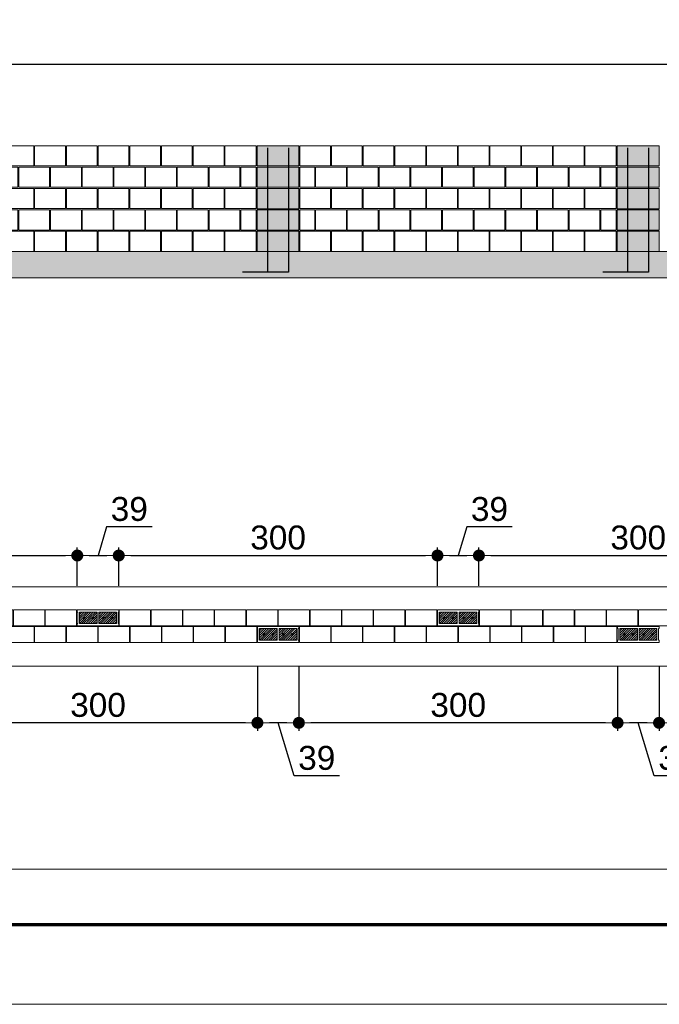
# Model space of a CAD drawing. Header units: millimetres. Extents: x 83 to 471, y -739 to 93.
# Tile 3 of 185: x 120 to 128, y -734 to -721. Entities that reach past the tile are written whole.
import ezdxf
from ezdxf.enums import TextEntityAlignment as Align

# ---------------------------------------------------------------- set-up
doc = ezdxf.new("R2010")
doc.units = ezdxf.units.MM
for name, color, linetype, lineweight in [('.', 7, 'Continuous', 5), ('__MAGNUS.Cota', 30, 'Continuous', 9), ('__MAGNUS.Margem', 7, 'Continuous', 70), ('__MAGNUS.Selo', 7, 'Continuous', 30), ('ALVEOLOS', 7, 'Continuous', 9), ('COTAS', 250, 'Continuous', 5), ('MEIA_PECA', 7, 'Continuous', 0), ('PECA_COMPLETA', 7, 'Continuous', 0), ('PECA_DE_PREENCHIMENTO', 7, 'Continuous', 0), ('PREEN_ALVEOLOS', 7, 'Continuous', 9), ('ROTULOS_VERTICAIS', 7, 'Continuous', 9), ('VIG_FACES', 186, 'Continuous', 9)]:
    doc.layers.add(name, color=color, linetype=linetype, lineweight=lineweight)
doc.styles.add('Arial', font='arial.ttf')
doc.styles.add('Arial Narrow', font='ARIALN.TTF')
doc.dimstyles.new('Copy of UM_75.000000', dxfattribs={"dimtxt": 0.3, "dimasz": 0.15, "dimexe": 0.1, "dimexo": 0.3, "dimgap": 0.07, "dimtad": 1, "dimdec": 0, "dimlfac": 75, "dimzin": 0, "dimdsep": 46, "dimtxsty": 'Arial', "dimblk": 'DOT', "dimcen": 0.09, "dimdle": 0.1, "dimclrd": 30, "dimclre": 30, "dimclrt": 7, "dimadec": 1, "dimazin": 2, "dimtfac": 1, "dimtdec": 0, "dimtofl": 0, "dimtmove": 0, "dimatfit": 3, "dimldrblk": 'DOT', "dimfxl": 1, "dimtolj": 1, "dimarcsym": 0})

# ---------------------------------------------------------------- blocks, each defined once
blk = doc.blocks.new('*U1867')
at = {"layer": '__MAGNUS.Margem', "linetype": 'Continuous'}
blk.add_line((-980.92, -2.28), (173.08, -2.28), dxfattribs=at)
at = {"layer": '__MAGNUS.Margem', "lineweight": 9}
blk.add_line((-1005.92, -12.28), (183.08, -12.28), dxfattribs=at)
at = {"layer": '__MAGNUS.Selo', "style": 'Arial Narrow', "width": 1}
for tag, height, p in [('PROPRIETÁRIO', 3.4, (17.21, 48.91)), ('EDIFICAÇÃORESIDENCIAL', 3.4, (17.21, 40.61)), ('ESTRUTURAL', 3.4, (17.8, 20.69)), ('ANTEPROJETO', 2.43, (111.69, 13.5)), ('ARQ01/01', 5.5, (139.44, 9.5)), ('INDICADA', 2.43, (111.53, 8))]:
    blk.add_attdef(tag, text='', height=height, dxfattribs=at).set_placement(p, align=Align.MIDDLE_LEFT)
at = {"layer": '__MAGNUS.Selo', "lineweight": 30, "flags": 104}
for tag, p in [('ENDEREÇODAOBRA', (17.21, 33.54)), ('ENDEREÇODAOBRA', (17.21, 27.87)), ('TÍTULO', (17.21, 10.8))]:
    blk.add_attdef(tag, text='', height=3.4, dxfattribs=at).set_placement(p, align=Align.MIDDLE_LEFT)
blk = doc.blocks.new('blocoss50')
at = {"layer": 'MEIA_PECA'}
for points in [[(-0.467, -0.268), (-0.467, -0.521), (-0.274, -0.521), (-0.274, -0.268), (-0.467, -0.268)], [(-0.467, -0.804), (-0.467, -1.057), (-0.274, -1.057), (-0.274, -0.804), (-0.467, -0.804)]]:
    blk.add_lwpolyline(points, close=True, dxfattribs=at)
at = {"layer": 'PECA_COMPLETA'}
for points in [[(-4.243, 0), (-4.243, -0.253), (-3.857, -0.253), (-3.857, 0), (-4.243, 0)], [(-3.846, 0), (-3.846, -0.253), (-3.459, -0.253), (-3.459, 0), (-3.846, 0)], [(-3.448, 0), (-3.448, -0.253), (-3.062, -0.253), (-3.062, 0), (-3.448, 0)], [(-3.051, 0), (-3.051, -0.253), (-2.664, -0.253), (-2.664, 0), (-3.051, 0)], [(-2.653, 0), (-2.653, -0.253), (-2.266, -0.253), (-2.266, 0), (-2.653, 0)], [(-2.256, 0), (-2.256, -0.253), (-1.869, -0.253), (-1.869, 0), (-2.256, 0)], [(-1.858, 0), (-1.858, -0.253), (-1.471, -0.253), (-1.471, 0), (-1.858, 0)], [(-1.461, 0), (-1.461, -0.253), (-1.074, -0.253), (-1.074, 0), (-1.461, 0)], [(-1.063, 0), (-1.063, -0.253), (-0.676, -0.253), (-0.676, 0), (-1.063, 0)], [(-0.666, 0), (-0.666, -0.253), (-0.274, -0.253), (-0.274, 0), (-0.666, 0)], [(-4.243, -0.268), (-4.243, -0.521), (-4.055, -0.521), (-4.055, -0.268)], [(-4.044, -0.268), (-4.044, -0.521), (-3.658, -0.521), (-3.658, -0.268), (-4.044, -0.268)], [(-3.647, -0.268), (-3.647, -0.521), (-3.26, -0.521), (-3.26, -0.268), (-3.647, -0.268)], [(-3.249, -0.268), (-3.249, -0.521), (-2.863, -0.521), (-2.863, -0.268), (-3.249, -0.268)], [(-2.852, -0.268), (-2.852, -0.521), (-2.465, -0.521), (-2.465, -0.268), (-2.852, -0.268)], [(-2.454, -0.268), (-2.454, -0.521), (-2.068, -0.521), (-2.068, -0.268), (-2.454, -0.268)], [(-2.057, -0.268), (-2.057, -0.521), (-1.67, -0.521), (-1.67, -0.268), (-2.057, -0.268)], [(-1.659, -0.268), (-1.659, -0.521), (-1.273, -0.521), (-1.273, -0.268), (-1.659, -0.268)], [(-1.262, -0.268), (-1.262, -0.521), (-0.875, -0.521), (-0.875, -0.268), (-1.262, -0.268)], [(-0.864, -0.268), (-0.864, -0.521), (-0.478, -0.521), (-0.478, -0.268), (-0.864, -0.268)], [(-4.243, -0.536), (-4.243, -0.789), (-3.857, -0.789), (-3.857, -0.536), (-4.243, -0.536)], [(-3.846, -0.536), (-3.846, -0.789), (-3.459, -0.789), (-3.459, -0.536), (-3.846, -0.536)], [(-3.448, -0.536), (-3.448, -0.789), (-3.062, -0.789), (-3.062, -0.536), (-3.448, -0.536)], [(-3.051, -0.536), (-3.051, -0.789), (-2.664, -0.789), (-2.664, -0.536), (-3.051, -0.536)], [(-2.653, -0.536), (-2.653, -0.789), (-2.266, -0.789), (-2.266, -0.536), (-2.653, -0.536)], [(-2.256, -0.536), (-2.256, -0.789), (-1.869, -0.789), (-1.869, -0.536), (-2.256, -0.536)], [(-1.858, -0.536), (-1.858, -0.789), (-1.471, -0.789), (-1.471, -0.536), (-1.858, -0.536)], [(-1.461, -0.536), (-1.461, -0.789), (-1.074, -0.789), (-1.074, -0.536), (-1.461, -0.536)], [(-1.063, -0.536), (-1.063, -0.789), (-0.676, -0.789), (-0.676, -0.536), (-1.063, -0.536)], [(-0.666, -0.536), (-0.666, -0.789), (-0.274, -0.789), (-0.274, -0.536), (-0.666, -0.536)], [(-4.243, -0.804), (-4.243, -1.057), (-4.055, -1.057), (-4.055, -0.804)], [(-4.044, -0.804), (-4.044, -1.057), (-3.658, -1.057), (-3.658, -0.804), (-4.044, -0.804)], [(-3.647, -0.804), (-3.647, -1.057), (-3.26, -1.057), (-3.26, -0.804), (-3.647, -0.804)], [(-3.249, -0.804), (-3.249, -1.057), (-2.863, -1.057), (-2.863, -0.804), (-3.249, -0.804)], [(-2.852, -0.804), (-2.852, -1.057), (-2.465, -1.057), (-2.465, -0.804), (-2.852, -0.804)], [(-2.454, -0.804), (-2.454, -1.057), (-2.068, -1.057), (-2.068, -0.804), (-2.454, -0.804)], [(-2.057, -0.804), (-2.057, -1.057), (-1.67, -1.057), (-1.67, -0.804), (-2.057, -0.804)], [(-1.659, -0.804), (-1.659, -1.057), (-1.273, -1.057), (-1.273, -0.804), (-1.659, -0.804)], [(-1.262, -0.804), (-1.262, -1.057), (-0.875, -1.057), (-0.875, -0.804), (-1.262, -0.804)], [(-0.864, -0.804), (-0.864, -1.057), (-0.478, -1.057), (-0.478, -0.804), (-0.864, -0.804)], [(-4.243, -1.072), (-4.243, -1.325), (-3.857, -1.325), (-3.857, -1.072), (-4.243, -1.072)], [(-3.846, -1.072), (-3.846, -1.325), (-3.459, -1.325), (-3.459, -1.072), (-3.846, -1.072)], [(-3.448, -1.072), (-3.448, -1.325), (-3.062, -1.325), (-3.062, -1.072), (-3.448, -1.072)], [(-3.051, -1.072), (-3.051, -1.325), (-2.664, -1.325), (-2.664, -1.072), (-3.051, -1.072)], [(-2.653, -1.072), (-2.653, -1.325), (-2.266, -1.325), (-2.266, -1.072), (-2.653, -1.072)], [(-2.256, -1.072), (-2.256, -1.325), (-1.869, -1.325), (-1.869, -1.072), (-2.256, -1.072)], [(-1.858, -1.072), (-1.858, -1.325), (-1.471, -1.325), (-1.471, -1.072), (-1.858, -1.072)], [(-1.461, -1.072), (-1.461, -1.325), (-1.074, -1.325), (-1.074, -1.072), (-1.461, -1.072)], [(-1.063, -1.072), (-1.063, -1.325), (-0.676, -1.325), (-0.676, -1.072), (-1.063, -1.072)], [(-0.666, -1.072), (-0.666, -1.325), (-0.274, -1.325), (-0.274, -1.072), (-0.666, -1.072)]]:
    blk.add_lwpolyline(points, close=True, dxfattribs=at)
blk = doc.blocks.new('prumada')
at = {"layer": '.'}
h = blk.add_hatch(dxfattribs=at)
h.set_pattern_fill('ANSI31', color=256)
h.paths.add_polyline_path([(-0.525, 0.789), (-0.525, 0.536), (0, 0.536), (0, 0.789), (-0.525, 0.789), (-0.525, 0.789)])
h.paths.add_polyline_path([(-0.525, 1.057), (-0.525, 0.804), (0, 0.804), (0, 1.057), (-0.525, 1.057), (-0.525, 1.057)])
h.paths.add_polyline_path([(-0.525, 0.521), (-0.525, 0.268), (0, 0.268), (0, 0.521), (-0.525, 0.521), (-0.525, 0.521)])
h.paths.add_polyline_path([(-0.525, 0.253), (-0.525, 0), (0, 0), (0, 0.253), (-0.525, 0.253), (-0.525, 0.253)])
h.paths.add_polyline_path([(-0.525, 1.325), (-0.525, 1.072), (0, 1.072), (0, 1.325), (-0.525, 1.325), (-0.525, 1.325)])
h = blk.add_hatch(color=254, dxfattribs=at)
h.dxf.hatch_style = 1
h.paths.add_polyline_path([(-0.525, 0.789), (-0.525, 0.536), (0, 0.536), (0, 0.789), (-0.525, 0.789), (-0.525, 0.789)])
h.paths.add_polyline_path([(-0.525, 1.057), (-0.525, 0.804), (0, 0.804), (0, 1.057), (-0.525, 1.057), (-0.525, 1.057)])
h.paths.add_polyline_path([(-0.525, 0.521), (-0.525, 0.268), (0, 0.268), (0, 0.521), (-0.525, 0.521), (-0.525, 0.521)])
h.paths.add_polyline_path([(-0.525, 0.253), (-0.525, 0), (0, 0), (0, 0.253), (-0.525, 0.253), (-0.525, 0.253)])
h.paths.add_polyline_path([(-0.525, 1.325), (-0.525, 1.072), (0, 1.072), (0, 1.325), (-0.525, 1.325), (-0.525, 1.325)])
for points in [[(-0.394, 1.3), (-0.394, -0.26), (-0.705, -0.26)], [(-0.131, 1.3), (-0.131, -0.26), (-0.442, -0.26)]]:
    blk.add_lwpolyline(points)
at = {"layer": 'PECA_COMPLETA'}
for points in [[(-0.525, 1.325), (-0.525, 1.072), (0, 1.072), (0, 1.325), (-0.525, 1.325)], [(-0.525, 1.057), (-0.525, 0.804), (0, 0.804), (0, 1.057), (-0.525, 1.057)], [(-0.525, 0.789), (-0.525, 0.536), (0, 0.536), (0, 0.789), (-0.525, 0.789)], [(-0.525, 0.521), (-0.525, 0.268), (0, 0.268), (0, 0.521), (-0.525, 0.521)], [(-0.525, 0.253), (-0.525, 0), (0, 0), (0, 0.253), (-0.525, 0.253)]]:
    blk.add_lwpolyline(points, close=True, dxfattribs=at)
blk = doc.blocks.new('bloco 8 furos')
at = {"layer": 'PECA_COMPLETA'}
blk.add_lwpolyline([(0, 0.1), (0.392, 0.1), (0.392, -0.1), (0, -0.1)], close=True, dxfattribs=at)
blk = doc.blocks.new('*U4032')
blk.add_blockref('bloco 8 furos', (-0.196, 0))
blk = doc.blocks.new('*U4031')
at = {"color": 0, "linetype": 'ByBlock', "lineweight": -2, "transparency": 16777216}
for p in [(-3.589, 0), (-3.19, 0), (-2.792, 0), (-2.393, 0), (-1.994, 0), (-1.595, 0), (-1.196, 0), (-0.798, 0), (-0.399, 0), (0, 0)]:
    blk.add_blockref('*U4032', p, dxfattribs=at)
blk = doc.blocks.new('ghghghhfghfgh')
at = {"layer": 'ROTULOS_VERTICAIS'}
h = blk.add_hatch(color=256, dxfattribs=at)
edge = h.paths.add_edge_path(flags=0)
edge.add_arc((-0.438, -0.1), 0.0133, 0, 360)
h = blk.add_hatch(color=256, dxfattribs=at)
edge = h.paths.add_edge_path(flags=0)
edge.add_arc((-0.326, -0.1), 0.0133, 0, 360)
h = blk.add_hatch(color=256, dxfattribs=at)
edge = h.paths.add_edge_path(flags=0)
edge.add_arc((-0.194, -0.1), 0.0133, 0, 360)
h = blk.add_hatch(color=256, dxfattribs=at)
edge = h.paths.add_edge_path(flags=0)
edge.add_arc((-0.082, -0.1), 0.0133, 0, 360)
at = {"layer": 'ALVEOLOS'}
for p, q in [((-0.52, 0), (0, 0)), ((0, -0.2), (-0.52, -0.2))]:
    blk.add_line(p, q, dxfattribs=at)
for points in [[(-0.52, 0), (-0.52, -0.027), (-0.513, -0.027), (-0.513, -0.173)], [(0, 0), (0, -0.027), (-0.007, -0.027), (-0.007, -0.173)], [(-0.52, -0.2), (-0.52, -0.173), (-0.513, -0.173)], [(0, -0.2), (0, -0.173), (-0.007, -0.173)]]:
    blk.add_lwpolyline(points, dxfattribs=at)
for points in [[(-0.493, -0.173), (-0.271, -0.173), (-0.271, -0.027), (-0.493, -0.027)], [(-0.249, -0.173), (-0.027, -0.173), (-0.027, -0.027), (-0.249, -0.027)]]:
    blk.add_lwpolyline(points, close=True, dxfattribs=at)
at = {"layer": 'PREEN_ALVEOLOS'}
for p, q in [((-0.493, -0.142), (-0.378, -0.027)), ((-0.493, -0.086), (-0.434, -0.027)), ((-0.493, -0.029), (-0.491, -0.027)), ((-0.493, -0.057), (-0.463, -0.027)), ((-0.493, -0.114), (-0.406, -0.027)), ((-0.493, -0.171), (-0.349, -0.027)), ((-0.468, -0.173), (-0.321, -0.027)), ((-0.44, -0.173), (-0.293, -0.027)), ((-0.411, -0.173), (-0.271, -0.033)), ((-0.383, -0.173), (-0.271, -0.061)), ((-0.355, -0.173), (-0.271, -0.089)), ((-0.326, -0.173), (-0.271, -0.118)), ((-0.249, -0.142), (-0.134, -0.027)), ((-0.249, -0.086), (-0.19, -0.027)), ((-0.249, -0.029), (-0.247, -0.027)), ((-0.249, -0.057), (-0.219, -0.027)), ((-0.249, -0.114), (-0.162, -0.027)), ((-0.249, -0.171), (-0.105, -0.027)), ((-0.224, -0.173), (-0.077, -0.027)), ((-0.196, -0.173), (-0.049, -0.027)), ((-0.167, -0.173), (-0.027, -0.033)), ((-0.139, -0.173), (-0.027, -0.061)), ((-0.111, -0.173), (-0.027, -0.089)), ((-0.082, -0.173), (-0.027, -0.118)), ((-0.298, -0.173), (-0.271, -0.146)), ((-0.054, -0.173), (-0.027, -0.146))]:
    blk.add_line(p, q, dxfattribs=at)
at = {"layer": 'ROTULOS_VERTICAIS'}
for centre in [(-0.438, -0.1), (-0.326, -0.1), (-0.194, -0.1), (-0.082, -0.1)]:
    blk.add_circle(centre, 0.0133, dxfattribs=at)
blk = doc.blocks.new('*U4034')
blk.add_blockref('bloco 8 furos', (-0.196, 0))
blk = doc.blocks.new('*U4033')
at = {"color": 0, "linetype": 'ByBlock', "lineweight": -2, "transparency": 16777216}
for p in [(-3.589, 0), (-3.19, 0), (-2.792, 0), (-2.393, 0), (-1.994, 0), (-1.595, 0), (-1.196, 0), (-0.798, 0), (-0.399, 0), (0, 0)]:
    blk.add_blockref('*U4034', p, dxfattribs=at)
blk = doc.blocks.new('*U4036')
blk.add_blockref('bloco 8 furos', (-0.196, 0))
blk = doc.blocks.new('*U4035')
at = {"color": 0, "linetype": 'ByBlock', "lineweight": -2, "transparency": 16777216}
for p in [(-3.589, 0), (-3.19, 0), (-2.792, 0), (-2.393, 0), (-1.994, 0), (-1.595, 0), (-1.196, 0), (-0.798, 0), (-0.399, 0), (0, 0)]:
    blk.add_blockref('*U4036', p, dxfattribs=at)
blk = doc.blocks.new('_DOT')
at = {"layer": '__MAGNUS.Cota', "linetype": 'ByBlock'}
blk.add_line((-0.5, 0), (-1, 0), dxfattribs=at)
at = {"layer": '__MAGNUS.Cota', "linetype": 'ByBlock', "const_width": 0.5}
blk.add_lwpolyline([(-0.25, 0, 1), (0.25, 0, 1)], format="xyb", close=True, dxfattribs=at)
blk = doc.blocks.new('*D4063')
at = {"layer": 'COTAS', "color": 30, "lineweight": -2}
for p, q in [((127.704, -729.504), (127.704, -730.314)), ((131.701, -729.504), (131.701, -730.314)), ((131.551, -730.214), (127.854, -730.214))]:
    blk.add_line(p, q, dxfattribs=at)
at = {"layer": 'Defpoints', "color": 0}
for p in [(127.704, -729.204), (131.701, -729.204), (127.704, -730.214)]:
    blk.add_point(p, dxfattribs=at)
at = {"layer": 'COTAS', "color": 30, "linetype": 'ByBlock', "lineweight": -2, "xscale": 0.15, "yscale": 0.15, "zscale": 0.15, "rotation": 180}
blk.add_blockref('_DOT', (127.704, -730.214), dxfattribs=at)
at = {"layer": 'COTAS', "color": 30, "linetype": 'ByBlock', "lineweight": -2, "xscale": 0.15, "yscale": 0.15, "zscale": 0.15}
blk.add_blockref('_DOT', (131.701, -730.214), dxfattribs=at)
at = {"layer": 'COTAS', "color": 7, "insert": (129.702, -729.991), "char_height": 0.3, "attachment_point": 5, "style": 'Arial'}
blk.add_mtext('\\A1;300', dxfattribs=at)
blk = doc.blocks.new('*D4064')
at = {"layer": 'COTAS', "color": 30, "lineweight": -2}
for p, q in [((127.184, -729.504), (127.184, -730.314)), ((127.704, -729.504), (127.704, -730.314)), ((127.554, -730.214), (127.334, -730.214)), ((127.643, -730.879), (127.444, -730.214)), ((128.213, -730.879), (127.643, -730.879))]:
    blk.add_line(p, q, dxfattribs=at)
at = {"layer": 'Defpoints', "color": 0}
for p in [(127.184, -729.204), (127.704, -729.204), (127.184, -730.214)]:
    blk.add_point(p, dxfattribs=at)
at = {"layer": 'COTAS', "color": 30, "linetype": 'ByBlock', "lineweight": -2, "xscale": 0.15, "yscale": 0.15, "zscale": 0.15, "rotation": 180}
blk.add_blockref('_DOT', (127.184, -730.214), dxfattribs=at)
at = {"layer": 'COTAS', "color": 30, "linetype": 'ByBlock', "lineweight": -2, "xscale": 0.15, "yscale": 0.15, "zscale": 0.15}
blk.add_blockref('_DOT', (127.704, -730.214), dxfattribs=at)
at = {"layer": 'COTAS', "color": 7, "insert": (127.928, -730.656), "char_height": 0.3, "attachment_point": 5, "style": 'Arial'}
blk.add_mtext('\\A1;39', dxfattribs=at)
blk = doc.blocks.new('*D4065')
at = {"layer": 'COTAS', "color": 30, "lineweight": -2}
for p, q in [((123.187, -729.504), (123.187, -730.314)), ((127.184, -729.504), (127.184, -730.314)), ((127.034, -730.214), (123.337, -730.214))]:
    blk.add_line(p, q, dxfattribs=at)
at = {"layer": 'Defpoints', "color": 0}
for p in [(123.187, -729.204), (127.184, -729.204), (123.187, -730.214)]:
    blk.add_point(p, dxfattribs=at)
at = {"layer": 'COTAS', "color": 30, "linetype": 'ByBlock', "lineweight": -2, "xscale": 0.15, "yscale": 0.15, "zscale": 0.15, "rotation": 180}
blk.add_blockref('_DOT', (123.187, -730.214), dxfattribs=at)
at = {"layer": 'COTAS', "color": 30, "linetype": 'ByBlock', "lineweight": -2, "xscale": 0.15, "yscale": 0.15, "zscale": 0.15}
blk.add_blockref('_DOT', (127.184, -730.214), dxfattribs=at)
at = {"layer": 'COTAS', "color": 7, "insert": (125.185, -729.991), "char_height": 0.3, "attachment_point": 5, "style": 'Arial'}
blk.add_mtext('\\A1;300', dxfattribs=at)
blk = doc.blocks.new('*D4066')
at = {"layer": 'COTAS', "color": 30, "lineweight": -2}
for p, q in [((122.667, -729.504), (122.667, -730.314)), ((123.187, -729.504), (123.187, -730.314)), ((123.037, -730.214), (122.817, -730.214)), ((123.126, -730.879), (122.927, -730.214)), ((123.696, -730.879), (123.126, -730.879))]:
    blk.add_line(p, q, dxfattribs=at)
at = {"layer": 'Defpoints', "color": 0}
for p in [(122.667, -729.204), (123.187, -729.204), (122.667, -730.214)]:
    blk.add_point(p, dxfattribs=at)
at = {"layer": 'COTAS', "color": 30, "linetype": 'ByBlock', "lineweight": -2, "xscale": 0.15, "yscale": 0.15, "zscale": 0.15, "rotation": 180}
blk.add_blockref('_DOT', (122.667, -730.214), dxfattribs=at)
at = {"layer": 'COTAS', "color": 30, "linetype": 'ByBlock', "lineweight": -2, "xscale": 0.15, "yscale": 0.15, "zscale": 0.15}
blk.add_blockref('_DOT', (123.187, -730.214), dxfattribs=at)
at = {"layer": 'COTAS', "color": 7, "insert": (123.411, -730.656), "char_height": 0.3, "attachment_point": 5, "style": 'Arial'}
blk.add_mtext('\\A1;39', dxfattribs=at)
blk = doc.blocks.new('*D4067')
at = {"layer": 'COTAS', "color": 30, "lineweight": -2}
for p, q in [((118.67, -729.504), (118.67, -730.314)), ((122.667, -729.504), (122.667, -730.314)), ((122.517, -730.214), (118.82, -730.214))]:
    blk.add_line(p, q, dxfattribs=at)
at = {"layer": 'Defpoints', "color": 0}
for p in [(118.67, -729.204), (122.667, -729.204), (118.67, -730.214)]:
    blk.add_point(p, dxfattribs=at)
at = {"layer": 'COTAS', "color": 30, "linetype": 'ByBlock', "lineweight": -2, "xscale": 0.15, "yscale": 0.15, "zscale": 0.15, "rotation": 180}
blk.add_blockref('_DOT', (118.67, -730.214), dxfattribs=at)
at = {"layer": 'COTAS', "color": 30, "linetype": 'ByBlock', "lineweight": -2, "xscale": 0.15, "yscale": 0.15, "zscale": 0.15}
blk.add_blockref('_DOT', (122.667, -730.214), dxfattribs=at)
at = {"layer": 'COTAS', "color": 7, "insert": (120.668, -729.991), "char_height": 0.3, "attachment_point": 5, "style": 'Arial'}
blk.add_mtext('\\A1;300', dxfattribs=at)
blk = doc.blocks.new('*D4077')
at = {"layer": 'COTAS', "color": 30, "lineweight": -2}
for p, q in [((116.411, -728.496), (116.411, -728.014)), ((120.408, -728.496), (120.408, -728.014)), ((116.561, -728.114), (120.258, -728.114))]:
    blk.add_line(p, q, dxfattribs=at)
at = {"layer": 'Defpoints', "color": 0}
for p in [(120.408, -728.114), (116.411, -728.796), (120.408, -728.796)]:
    blk.add_point(p, dxfattribs=at)
at = {"layer": 'COTAS', "color": 30, "linetype": 'ByBlock', "lineweight": -2, "xscale": 0.15, "yscale": 0.15, "zscale": 0.15, "rotation": 180}
blk.add_blockref('_DOT', (116.411, -728.114), dxfattribs=at)
at = {"layer": 'COTAS', "color": 30, "linetype": 'ByBlock', "lineweight": -2, "xscale": 0.15, "yscale": 0.15, "zscale": 0.15}
blk.add_blockref('_DOT', (120.408, -728.114), dxfattribs=at)
at = {"layer": 'COTAS', "color": 7, "insert": (118.409, -727.89), "char_height": 0.3, "attachment_point": 5, "style": 'Arial'}
blk.add_mtext('\\A1;300', dxfattribs=at)
blk = doc.blocks.new('*D4079')
at = {"layer": 'COTAS', "color": 30, "lineweight": -2}
for p, q in [((120.775, -727.755), (120.668, -728.114)), ((121.345, -727.755), (120.775, -727.755)), ((120.408, -728.496), (120.408, -728.014)), ((120.928, -728.496), (120.928, -728.014)), ((120.558, -728.114), (120.778, -728.114))]:
    blk.add_line(p, q, dxfattribs=at)
at = {"layer": 'Defpoints', "color": 0}
for p in [(120.928, -728.114), (120.408, -728.796), (120.928, -728.796)]:
    blk.add_point(p, dxfattribs=at)
at = {"layer": 'COTAS', "color": 30, "linetype": 'ByBlock', "lineweight": -2, "xscale": 0.15, "yscale": 0.15, "zscale": 0.15, "rotation": 180}
blk.add_blockref('_DOT', (120.408, -728.114), dxfattribs=at)
at = {"layer": 'COTAS', "color": 30, "linetype": 'ByBlock', "lineweight": -2, "xscale": 0.15, "yscale": 0.15, "zscale": 0.15}
blk.add_blockref('_DOT', (120.928, -728.114), dxfattribs=at)
at = {"layer": 'COTAS', "color": 7, "insert": (121.06, -727.532), "char_height": 0.3, "attachment_point": 5, "style": 'Arial'}
blk.add_mtext('\\A1;39', dxfattribs=at)
blk = doc.blocks.new('*D4080')
at = {"layer": 'COTAS', "color": 30, "lineweight": -2}
for p, q in [((120.928, -728.496), (120.928, -728.014)), ((124.925, -728.496), (124.925, -728.014)), ((121.078, -728.114), (124.775, -728.114))]:
    blk.add_line(p, q, dxfattribs=at)
at = {"layer": 'Defpoints', "color": 0}
for p in [(124.925, -728.114), (120.928, -728.796), (124.925, -728.796)]:
    blk.add_point(p, dxfattribs=at)
at = {"layer": 'COTAS', "color": 30, "linetype": 'ByBlock', "lineweight": -2, "xscale": 0.15, "yscale": 0.15, "zscale": 0.15, "rotation": 180}
blk.add_blockref('_DOT', (120.928, -728.114), dxfattribs=at)
at = {"layer": 'COTAS', "color": 30, "linetype": 'ByBlock', "lineweight": -2, "xscale": 0.15, "yscale": 0.15, "zscale": 0.15}
blk.add_blockref('_DOT', (124.925, -728.114), dxfattribs=at)
at = {"layer": 'COTAS', "color": 7, "insert": (122.926, -727.89), "char_height": 0.3, "attachment_point": 5, "style": 'Arial'}
blk.add_mtext('\\A1;300', dxfattribs=at)
blk = doc.blocks.new('*D4081')
at = {"layer": 'COTAS', "color": 30, "lineweight": -2}
for p, q in [((125.292, -727.755), (125.185, -728.114)), ((125.862, -727.755), (125.292, -727.755)), ((124.925, -728.496), (124.925, -728.014)), ((125.445, -728.496), (125.445, -728.014)), ((125.075, -728.114), (125.295, -728.114))]:
    blk.add_line(p, q, dxfattribs=at)
at = {"layer": 'Defpoints', "color": 0}
for p in [(125.445, -728.114), (124.925, -728.796), (125.445, -728.796)]:
    blk.add_point(p, dxfattribs=at)
at = {"layer": 'COTAS', "color": 30, "linetype": 'ByBlock', "lineweight": -2, "xscale": 0.15, "yscale": 0.15, "zscale": 0.15, "rotation": 180}
blk.add_blockref('_DOT', (124.925, -728.114), dxfattribs=at)
at = {"layer": 'COTAS', "color": 30, "linetype": 'ByBlock', "lineweight": -2, "xscale": 0.15, "yscale": 0.15, "zscale": 0.15}
blk.add_blockref('_DOT', (125.445, -728.114), dxfattribs=at)
at = {"layer": 'COTAS', "color": 7, "insert": (125.577, -727.532), "char_height": 0.3, "attachment_point": 5, "style": 'Arial'}
blk.add_mtext('\\A1;39', dxfattribs=at)
blk = doc.blocks.new('*D4084')
at = {"layer": 'COTAS', "color": 30, "lineweight": -2}
for p, q in [((125.445, -728.496), (125.445, -728.014)), ((129.442, -728.496), (129.442, -728.014)), ((125.595, -728.114), (129.292, -728.114))]:
    blk.add_line(p, q, dxfattribs=at)
at = {"layer": 'Defpoints', "color": 0}
for p in [(129.442, -728.114), (125.445, -728.796), (129.442, -728.796)]:
    blk.add_point(p, dxfattribs=at)
at = {"layer": 'COTAS', "color": 30, "linetype": 'ByBlock', "lineweight": -2, "xscale": 0.15, "yscale": 0.15, "zscale": 0.15, "rotation": 180}
blk.add_blockref('_DOT', (125.445, -728.114), dxfattribs=at)
at = {"layer": 'COTAS', "color": 30, "linetype": 'ByBlock', "lineweight": -2, "xscale": 0.15, "yscale": 0.15, "zscale": 0.15}
blk.add_blockref('_DOT', (129.442, -728.114), dxfattribs=at)
at = {"layer": 'COTAS', "color": 7, "insert": (127.443, -727.89), "char_height": 0.3, "attachment_point": 5, "style": 'Arial'}
blk.add_mtext('\\A1;300', dxfattribs=at)
blk = doc.blocks.new('*U4136')
blk.add_blockref('bloco 8 furos', (-0.196, 0))
blk = doc.blocks.new('*U4135')
at = {"color": 0, "linetype": 'ByBlock', "lineweight": -2, "transparency": 16777216}
for p in [(-3.589, 0), (-3.19, 0), (-2.792, 0), (-2.393, 0), (-1.994, 0), (-1.595, 0), (-1.196, 0), (-0.798, 0), (-0.399, 0), (0, 0)]:
    blk.add_blockref('*U4136', p, dxfattribs=at)
blk = doc.blocks.new('*U4138')
blk.add_blockref('bloco 8 furos', (-0.196, 0))
blk = doc.blocks.new('*U4137')
at = {"color": 0, "linetype": 'ByBlock', "lineweight": -2, "transparency": 16777216}
for p in [(-3.589, 0), (-3.19, 0), (-2.792, 0), (-2.393, 0), (-1.994, 0), (-1.595, 0), (-1.196, 0), (-0.798, 0), (-0.399, 0), (0, 0)]:
    blk.add_blockref('*U4138', p, dxfattribs=at)

msp = doc.modelspace()

# ---------------------------------------------------------------- hatches: boundary and pattern name
at = {"layer": '.', "lineweight": 0}
h = msp.add_hatch(dxfattribs=at)
h.set_pattern_fill('AR-CONC', color=256, scale=0.0015)
h.set_pattern_definition([(50, (20.82325, -467.68054), (0.273277, -0.02390863), [0.028575, -0.314325]), (355, (20.82325, -467.68054), (-0.05286513, 0.28658527), [0.02286, -0.25146088]), (100.45144, (20.84602, -467.68254), (0.22041187, 0.26267663), [0.02428501, -0.26713537]), (46.1842, (20.82325, -467.60434), (0.40661856, -0.0630635), [0.0428625, -0.4714875]), (96.63556, (20.85713, -467.6096), (0.3561062, 0.3711392), [0.03642753, -0.4007034]), (351.18415, (20.82325, -467.60434), (0.3561062, 0.3711392), [0.03428995, -0.3771896]), (21, (20.86135, -467.6234), (0.22742159, -0.1533978), [0.028575, -0.314325]), (326, (20.86135, -467.6234), (0.09270304, 0.27628195), [0.02286, -0.25146]), (71.451445, (20.8803, -467.63618), (0.32012463, 0.12288415), [0.02428501, -0.2671349]), (37.5, (20.82325, -467.68054), (0.004632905, 0.126832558), [0, -0.248412, 0, -0.25527, 0, -0.2524125]), (7.5, (20.82325, -467.68054), (0.100229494, 0.15027086), [0, -0.145542, 0, -0.242697, 0, -0.0962025]), (327.5, (20.73828, -467.68054), (0.203385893, -0.008593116), [0, -0.09525, 0, -0.29718, 0, -0.394335]), (317.5, (20.70018, -467.68054), (0.22219377, 0.03813974), [0, -0.123825, 0, -0.197358, 0, -0.280035])])
h.paths.add_polyline_path([(113.13983, -724.29724), (181.90783, -724.29724), (181.90783, -724.62724), (113.13983, -724.62724), (113.13983, -724.29724)])

# ---------------------------------------------------------------- linework, layer by layer
msp.add_line((194.51797, -721.95334), (96.62457, -721.95334))
at = {"layer": 'PECA_COMPLETA'}
msp.add_lwpolyline([(194.51797, -732.05172), (96.62457, -732.05172), (96.62457, -650.71154), (194.51797, -650.71154)], close=True, dxfattribs=at)
at = {"layer": 'PECA_DE_PREENCHIMENTO'}
msp.add_lwpolyline([(113.13983, -724.29724), (181.90783, -724.29724), (181.90783, -724.62724), (113.13983, -724.62724)], close=True, dxfattribs=at)
at = {"layer": 'VIG_FACES'}
for p, q in [((113.13983, -728.50596), (181.90783, -728.50596)), ((113.13983, -729.50263), (181.90783, -729.50263))]:
    msp.add_line(p, q, dxfattribs=at)

# ---------------------------------------------------------------- block references
for name, p in [('blocoss50', (122.9241, -722.9719)), ('prumada', (123.18683, -724.29724)), ('blocoss50', (127.4411, -722.9719)), ('prumada', (127.70383, -724.29724)), ('*U4035', (120.20268, -728.89599)), ('ghghghhfghfgh', (120.92766, -728.79599)), ('*U4033', (124.71968, -728.89599)), ('ghghghhfghfgh', (125.44466, -728.79599)), ('*U4031', (129.23668, -728.89599)), ('*U4137', (122.46186, -729.10429)), ('ghghghhfghfgh', (123.18683, -729.00429)), ('*U4135', (126.97886, -729.10429)), ('ghghghhfghfgh', (127.70383, -729.00429))]:
    msp.add_blockref(name, p)
at = {"layer": '__MAGNUS.Selo', "color": 7, "true_color": 0xffffff, "xscale": 0.0999999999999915, "yscale": 0.0999999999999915, "zscale": 0.0999999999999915}
msp.add_blockref('*U1867', (194.62889, -732.51854), dxfattribs=at)

# ---------------------------------------------------------------- dimensions: what is measured, and where the dimension line sits
at = {"layer": 'COTAS'}
for base, p1, p2, picture, middle in [((120.92766, -728.11363), (120.40766, -728.79599), (120.92766, -728.79599), '*D4079', (120.84514, -727.53208)), ((125.44466, -728.11363), (124.92466, -728.79599), (125.44466, -728.79599), '*D4081', (125.36214, -727.53208)), ((120.40766, -728.11363), (116.41066, -728.79599), (120.40766, -728.79599), '*D4077', (118.40916, -727.89036)), ((124.92466, -728.11363), (120.92766, -728.79599), (124.92466, -728.79599), '*D4080', (122.92616, -727.89036)), ((129.44166, -728.11363), (125.44466, -728.79599), (129.44166, -728.79599), '*D4084', (127.44316, -727.89036)), ((118.66983, -730.21437), (122.66683, -729.20429), (118.66983, -729.20429), '*D4067', (120.66833, -729.9911)), ((122.66683, -730.21437), (123.18683, -729.20429), (122.66683, -729.20429), '*D4066', (123.19628, -730.65592)), ((123.18683, -730.21437), (127.18383, -729.20429), (123.18683, -729.20429), '*D4065', (125.18533, -729.9911)), ((127.18383, -730.21437), (127.70383, -729.20429), (127.18383, -729.20429), '*D4064', (127.71328, -730.65592)), ((127.70383, -730.21437), (131.70083, -729.20429), (127.70383, -729.20429), '*D4063', (129.70233, -729.9911))]:
    dim = msp.add_linear_dim(base=base, p1=p1, p2=p2, dimstyle='Copy of UM_75.000000', override={"dimtmove": 1}, dxfattribs=at)
    dim.commit()
    dim.dimension.update_dxf_attribs({"geometry": picture, "text_midpoint": middle})

doc.saveas('drawing.dxf')
